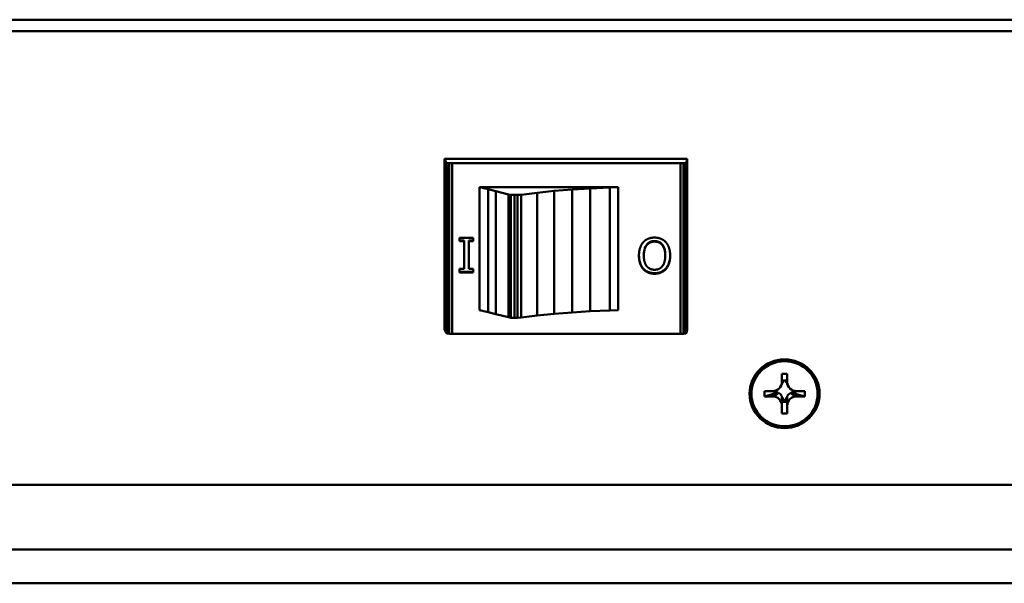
# Model space of a CAD drawing. Header units: inches. Extents: x 2.9 to 75, y -2.3 to 43.7.
# Tile 141 of 155: x 60.6 to 64, y 33.5 to 35.4. Entities that reach past the tile are written whole.
import ezdxf

# ---------------------------------------------------------------- set-up
doc = ezdxf.new("R2010")
doc.units = ezdxf.units.IN
doc.header["$MEASUREMENT"] = 0
doc.layers.add('Visible Edges(ROSSANSI)', color=7, linetype='Continuous', lineweight=50)
doc.layers.add('Visible Tangent Edges(ROSSANSI)', color=7, linetype='Continuous', lineweight=50)

msp = doc.modelspace()

# ---------------------------------------------------------------- linework, layer by layer
at = {"layer": 'Visible Edges(ROSSANSI)'}
for p, q in [((62.0533, 34.9554), (62.8782, 34.9554)), ((62.0533, 34.3756), (62.0533, 34.9554)), ((62.0584, 34.9438), (62.0533, 34.9554)), ((62.8782, 34.9554), (62.8756, 34.9438)), ((62.8782, 34.3756), (62.8782, 34.9554)), ((62.061, 34.9418), (62.0584, 34.9438)), ((62.0584, 34.364), (62.0584, 34.9438)), ((62.0686, 34.9408), (62.061, 34.9418)), ((62.061, 34.362), (62.061, 34.9418)), ((62.0789, 34.9404), (62.0686, 34.9408)), ((62.0686, 34.361), (62.0686, 34.9408)), ((62.8552, 34.9404), (62.0789, 34.9404)), ((62.0789, 34.3606), (62.0789, 34.9404)), ((62.8654, 34.9408), (62.8552, 34.9404)), ((62.8552, 34.3606), (62.8552, 34.9404)), ((62.8731, 34.9418), (62.8654, 34.9408)), ((62.8654, 34.361), (62.8654, 34.9408)), ((62.8756, 34.9438), (62.8731, 34.9418)), ((62.8731, 34.362), (62.8731, 34.9418)), ((62.8756, 34.364), (62.8756, 34.9438)), ((62.1721, 34.8592), (62.172, 34.8592)), ((62.172, 34.4417), (62.172, 34.8592)), ((62.172, 34.8592), (62.6433, 34.8592)), ((62.2014, 34.8519), (62.1721, 34.8592)), ((62.1721, 34.4417), (62.1721, 34.8592)), ((62.227, 34.8451), (62.2014, 34.8519)), ((62.2014, 34.4345), (62.2014, 34.8519)), ((62.5487, 34.8548), (62.4875, 34.8509)), ((62.6151, 34.8577), (62.5487, 34.8548)), ((62.5487, 34.4374), (62.5487, 34.8548)), ((62.6433, 34.8592), (62.6151, 34.8577)), ((62.6151, 34.4403), (62.6151, 34.8577)), ((62.6433, 34.8592), (62.6433, 34.4417)), ((62.2704, 34.8344), (62.227, 34.8451)), ((62.227, 34.4277), (62.227, 34.8451)), ((62.2781, 34.833), (62.2704, 34.8344)), ((62.2704, 34.417), (62.2704, 34.8344)), ((62.2908, 34.8325), (62.2781, 34.833)), ((62.2781, 34.4155), (62.2781, 34.833)), ((62.301, 34.8325), (62.2908, 34.8325)), ((62.2908, 34.415), (62.2908, 34.8325)), ((62.3138, 34.8335), (62.301, 34.8325)), ((62.301, 34.415), (62.301, 34.8325)), ((62.3674, 34.8403), (62.3138, 34.8335)), ((62.3138, 34.416), (62.3138, 34.8335)), ((62.4262, 34.8461), (62.3674, 34.8403)), ((62.3674, 34.4228), (62.3674, 34.8403)), ((62.4875, 34.8509), (62.4262, 34.8461)), ((62.4262, 34.4286), (62.4262, 34.8461)), ((62.4875, 34.4335), (62.4875, 34.8509)), ((62.1039, 34.6755), (62.1039, 34.6875)), ((62.1039, 34.6875), (62.1504, 34.6875)), ((62.1504, 34.6875), (62.1504, 34.6755)), ((62.1192, 34.6774), (62.1039, 34.6774)), ((62.1192, 34.6755), (62.1039, 34.6755)), ((62.1192, 34.6774), (62.1192, 34.6755)), ((62.1192, 34.5818), (62.1192, 34.6755)), ((62.1504, 34.6774), (62.1351, 34.6774)), ((62.1351, 34.6774), (62.1351, 34.6755)), ((62.1351, 34.6755), (62.1351, 34.5818)), ((62.1504, 34.6755), (62.1351, 34.6755)), ((62.7307, 34.6283), (62.7307, 34.6264)), ((62.8035, 34.6283), (62.8035, 34.6264)), ((62.1039, 34.5697), (62.1039, 34.5818)), ((62.1039, 34.5818), (62.1192, 34.5818)), ((62.1504, 34.5716), (62.1039, 34.5716)), ((62.1504, 34.5697), (62.1039, 34.5697)), ((62.1351, 34.5818), (62.1504, 34.5818)), ((62.1504, 34.5818), (62.1504, 34.5697)), ((62.7284, 34.5828), (62.7284, 34.5809)), ((62.8057, 34.5828), (62.8057, 34.5809)), ((62.172, 34.4417), (62.1721, 34.4417)), ((62.1721, 34.4417), (62.2014, 34.4345)), ((62.2014, 34.4345), (62.227, 34.4277)), ((62.227, 34.4277), (62.2704, 34.417)), ((62.2704, 34.417), (62.2781, 34.4155)), ((62.3138, 34.416), (62.3674, 34.4228)), ((62.3674, 34.4228), (62.4262, 34.4286)), ((62.4262, 34.4286), (62.4875, 34.4335)), ((62.4875, 34.4335), (62.5487, 34.4374)), ((62.5487, 34.4374), (62.6151, 34.4403)), ((62.6151, 34.4403), (62.6433, 34.4417)), ((62.2781, 34.4155), (62.2908, 34.415)), ((62.2908, 34.415), (62.301, 34.415)), ((62.301, 34.415), (62.3138, 34.416)), ((62.0533, 34.3756), (62.0584, 34.364)), ((62.0584, 34.364), (62.061, 34.362)), ((62.061, 34.362), (62.0686, 34.361)), ((62.0686, 34.361), (62.0789, 34.3606)), ((62.0789, 34.3606), (62.8552, 34.3606)), ((62.8552, 34.3606), (62.8654, 34.361)), ((62.8654, 34.361), (62.8731, 34.362)), ((62.8731, 34.362), (62.8756, 34.364)), ((62.8756, 34.364), (62.8782, 34.3756)), ((63.2002, 34.1975), (63.2002, 34.2245)), ((63.2002, 34.2245), (63.2182, 34.2245)), ((63.2182, 34.2245), (63.2182, 34.1975)), ((63.1967, 34.1833), (63.2002, 34.19)), ((63.2023, 34.1942), (63.2002, 34.1942)), ((63.2143, 34.2025), (63.2041, 34.2025)), ((63.2182, 34.1942), (63.216, 34.1942)), ((63.2216, 34.1833), (63.2182, 34.19)), ((63.1407, 34.1484), (63.1407, 34.1661)), ((63.1407, 34.1661), (63.1682, 34.1661)), ((63.1841, 34.1608), (63.1407, 34.1484)), ((63.1682, 34.1484), (63.1407, 34.1484)), ((63.1723, 34.1664), (63.1723, 34.1613)), ((63.1739, 34.1666), (63.1739, 34.166)), ((63.1841, 34.1629), (63.1841, 34.1608)), ((63.1841, 34.1608), (63.1881, 34.1608)), ((63.2303, 34.1608), (63.2342, 34.1608)), ((63.2342, 34.1608), (63.2342, 34.1629)), ((63.2777, 34.1484), (63.2342, 34.1608)), ((63.2445, 34.166), (63.2445, 34.1666)), ((63.246, 34.1613), (63.246, 34.1664)), ((63.2502, 34.1661), (63.2777, 34.1661)), ((63.2777, 34.1484), (63.2502, 34.1484)), ((63.2777, 34.1661), (63.2777, 34.1484)), ((63.2002, 34.145), (63.2023, 34.145)), ((63.2002, 34.09), (63.2002, 34.117)), ((63.2041, 34.1301), (63.2143, 34.1301)), ((63.2054, 34.135), (63.2129, 34.135)), ((63.216, 34.145), (63.2182, 34.145)), ((63.2182, 34.117), (63.2182, 34.09)), ((63.2182, 34.09), (63.2002, 34.09)), ((66.6542, 33.8476), (35.4442, 33.8476)), ((67.1024, 33.6285), (34.996, 33.6285)), ((67.1024, 33.5134), (34.996, 33.5134))]:
    msp.add_line(p, q, dxfattribs=at)
for major_axis in [(0.119, 0), (0.1125, 0)]:
    msp.add_ellipse((63.2092, 34.1573), major_axis=major_axis, ratio=0.981793, dxfattribs=at)
for centre, major_axis, ratio, start_param, end_param in [((63.1682, 34.1975), (0.032, 0), 0.981793, 4.712389, 6.283185), ((63.1682, 34.2099), (0.0377, 0), 0.981793, 5.846112, 6.081241), ((63.1682, 34.202), (0.0359, 0), 0.703715, 5.968442, 6.299729), ((63.2502, 34.2099), (-0.0377, 0), 0.981793, 0.201944, 0.437073), ((63.2502, 34.202), (-0.0359, 0), 0.703715, 6.266642, 6.597929), ((63.2502, 34.1975), (-0.032, 0), 0.981793, 0, 1.570796), ((63.1682, 34.117), (0.032, 0), 0.981793, 0, 1.570796), ((63.1729, 34.1262), (0.0285, 0.0299), 0.749568, 0.588916, 0.920203), ((63.1682, 34.1294), (0.0377, 0), 0.981793, 1.133723, 1.419331), ((63.1682, 34.1294), (0.0377, 0), 0.981793, 0.556493, 1.014303), ((63.2502, 34.1294), (0.0377, 0), 0.981793, 2.127289, 2.5851), ((63.2502, 34.117), (-0.032, 0), 0.981793, 4.712389, 6.283185), ((63.2502, 34.1294), (0.0377, 0), 0.981793, 1.722262, 2.007869), ((63.2454, 34.1262), (-0.0285, 0.0299), 0.749568, 5.362983, 5.69427), ((63.1682, 34.1294), (0.0377, 0), 0.981793, 0.151466, 0.437073), ((63.1682, 34.1308), (0, 0.0459), 0.783144, 4.695846, 5.027133), ((63.2502, 34.1294), (-0.0377, 0), 0.981793, 5.846112, 6.13172), ((63.2502, 34.1308), (0, -0.0459), 0.783144, 4.397645, 4.728932)]:
    msp.add_ellipse(centre, major_axis=major_axis, ratio=ratio, start_param=start_param, end_param=end_param, dxfattribs=at)
for points in [[(62.7284, 34.6717), (62.7358, 34.68), (62.7554, 34.6878), (62.7671, 34.6878)], [(62.7671, 34.6878), (62.7793, 34.6878), (62.7987, 34.6797), (62.8058, 34.6717)], [(62.714, 34.6264), (62.714, 34.6407), (62.7214, 34.6639), (62.7284, 34.6717)], [(62.767, 34.6742), (62.7504, 34.6742), (62.7307, 34.6496), (62.7307, 34.6264)], [(62.8035, 34.6264), (62.8035, 34.6496), (62.7837, 34.6742), (62.767, 34.6742)], [(62.8058, 34.6717), (62.8127, 34.6639), (62.8201, 34.6409), (62.8201, 34.6264)], [(62.7284, 34.5809), (62.7216, 34.5888), (62.714, 34.6117), (62.714, 34.6264)], [(62.7307, 34.6264), (62.7307, 34.6147), (62.7358, 34.5967), (62.7405, 34.5908)], [(62.7937, 34.5908), (62.7985, 34.5968), (62.8035, 34.6149), (62.8035, 34.6264)], [(62.8201, 34.6264), (62.8201, 34.6116), (62.8127, 34.5891), (62.8057, 34.5809)], [(62.7405, 34.5908), (62.7453, 34.5847), (62.7587, 34.5786), (62.767, 34.5786)], [(62.767, 34.5786), (62.7757, 34.5786), (62.7887, 34.5845), (62.7937, 34.5908)], [(62.7671, 34.565), (62.7549, 34.565), (62.7352, 34.5734), (62.7284, 34.5809)], [(62.8057, 34.5809), (62.7987, 34.5731), (62.7792, 34.565), (62.7671, 34.565)], [(63.1723, 34.1613), (63.1731, 34.1636), (63.1739, 34.166)], [(63.246, 34.1613), (63.2453, 34.1636), (63.2445, 34.166)], [(63.2041, 34.1301), (63.2048, 34.1325), (63.2054, 34.135)], [(63.2143, 34.1301), (63.2136, 34.1325), (63.2129, 34.135)]]:
    msp.add_open_spline(points, degree=2, dxfattribs=at)
for points, knots in [([(62.767, 34.6761), (62.7644, 34.6761), (62.7618, 34.6759), (62.7568, 34.6749), (62.7544, 34.6741), (62.7484, 34.6713), (62.7451, 34.6688), (62.7383, 34.6615), (62.7359, 34.6569), (62.7316, 34.6449), (62.7307, 34.6364), (62.7307, 34.6283)], [-0.1565225, -0.1565225, -0.1565225, -0.1565225, -0.1401614, -0.1401614, -0.1247829, -0.1247829, -0.0985806, -0.0985806, -0.0627348, -0.0627348, 0, 0, 0, 0]), ([(62.8035, 34.6283), (62.8035, 34.6333), (62.8032, 34.6385), (62.8015, 34.6477), (62.8003, 34.6519), (62.7959, 34.6615), (62.7928, 34.665), (62.7876, 34.67), (62.7843, 34.6721), (62.7763, 34.6754), (62.7717, 34.6761), (62.767, 34.6761)], [-0.1271451, -0.1271451, -0.1271451, -0.1271451, -0.1074926, -0.1074926, -0.0906876, -0.0906876, -0.0663561, -0.0663561, -0.0354616, -0.0354616, 0, 0, 0, 0]), ([(62.7284, 34.5828), (62.7232, 34.5889), (62.7199, 34.5958), (62.7152, 34.6102), (62.7141, 34.6188), (62.7141, 34.6273)], [-0.1201441, -0.1201441, -0.1201441, -0.1201441, -0.0683177, -0.0683177, -0.0024712, -0.0024712, -0.0024712, -0.0024712]), ([(62.8201, 34.6273), (62.82, 34.6143), (62.8177, 34.6059), (62.8136, 34.5942), (62.8103, 34.5882), (62.8057, 34.5828)], [-0.09564597, -0.09564597, -0.09564597, -0.09564597, -0.05378934, -0.05378934, 0, 0, 0, 0]), ([(62.7671, 34.5669), (62.7628, 34.5669), (62.7585, 34.5673), (62.7502, 34.5691), (62.7465, 34.5703), (62.7373, 34.5748), (62.7325, 34.5783), (62.7284, 34.5828)], [-0.1106768, -0.1106768, -0.1106768, -0.1106768, -0.0778258, -0.0778258, -0.0468394, -0.0468394, 0, 0, 0, 0]), ([(62.8057, 34.5828), (62.8034, 34.5802), (62.8008, 34.5779), (62.7951, 34.5739), (62.792, 34.5722), (62.7819, 34.5681), (62.7746, 34.5669), (62.7671, 34.5669)], [-0.1098721, -0.1098721, -0.1098721, -0.1098721, -0.0833201, -0.0833201, -0.0567107, -0.0567107, 0, 0, 0, 0])]:
    msp.add_open_spline(points, degree=3, knots=knots, dxfattribs=at)
for points, weights in [([(63.2002, 34.19), (63.2002, 34.19), (63.2002, 34.1975)], [1.01222273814, 1.03612392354, 1]), ([(63.2182, 34.1975), (63.2182, 34.19), (63.2182, 34.19)], [1, 1.03612392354, 1.01222273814]), ([(63.1881, 34.1608), (63.1773, 34.1484), (63.1682, 34.1484)], [1, 1.0434797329, 1]), ([(63.2002, 34.117), (63.2002, 34.126), (63.2002, 34.1489)], [1, 1.0434797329, 1]), ([(63.2182, 34.1489), (63.2182, 34.126), (63.2182, 34.117)], [1, 1.0434797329, 1]), ([(63.2502, 34.1484), (63.241, 34.1484), (63.2303, 34.1608)], [1, 1.0434797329, 1])]:
    msp.add_rational_spline(points, weights, degree=2, dxfattribs=at)
at = {"layer": 'Visible Tangent Edges(ROSSANSI)'}
for p, q in [((35.2942, 35.428), (66.8042, 35.428)), ((35.2942, 35.3893), (66.8042, 35.3893)), ((62.767, 34.6761), (62.767, 34.6742)), ((62.7671, 34.5669), (62.7671, 34.565))]:
    msp.add_line(p, q, dxfattribs=at)

doc.saveas('drawing.dxf')
